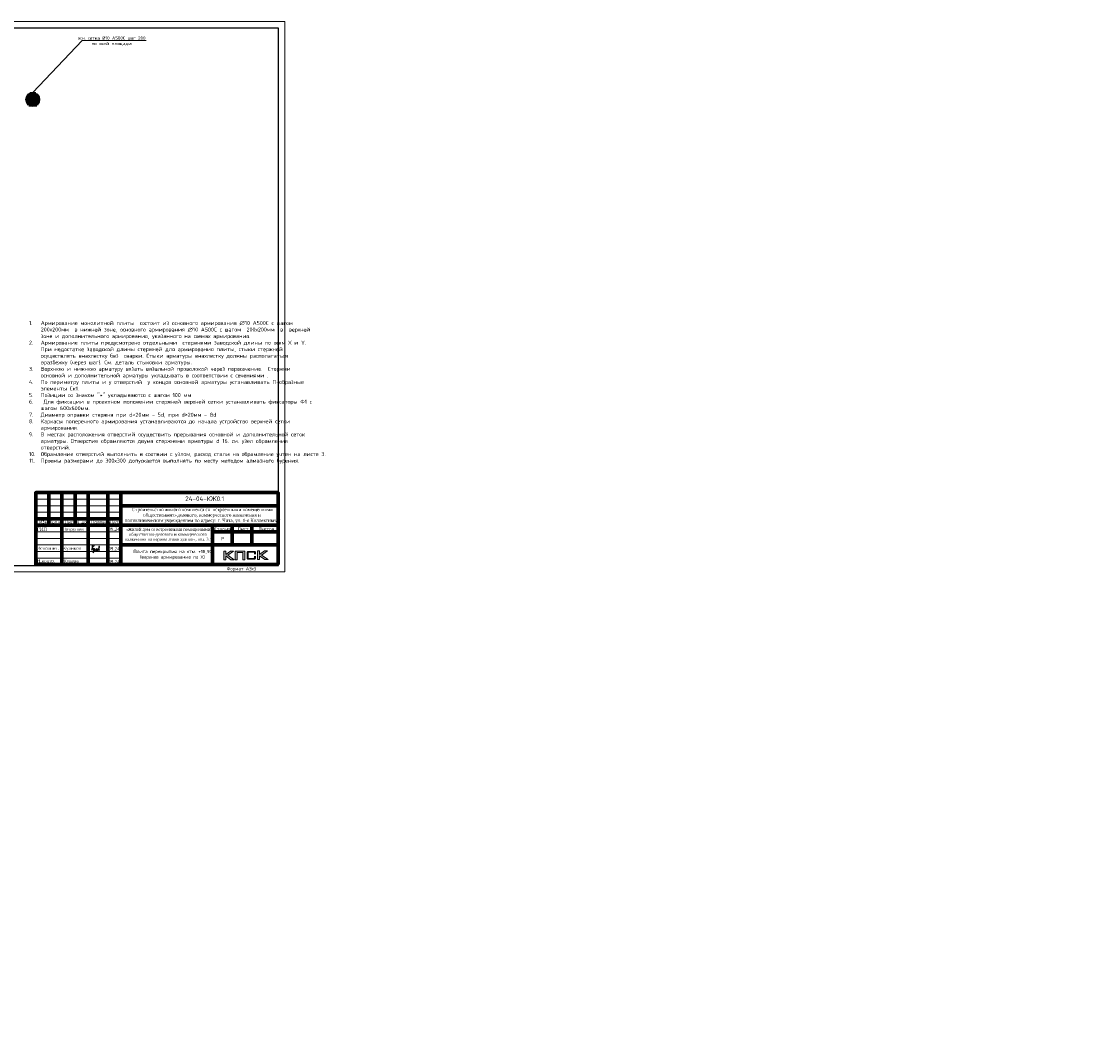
# Model space of a CAD drawing. Header units: millimetres. Extents: x 369815 to 1481759, y -423071 to -27917.
# Tile 253 of 256: x 1109072 to 1191281, y -140539 to -64388. Entities that reach past the tile are written whole.
import ezdxf
from ezdxf import colors
from ezdxf.entities.mleader import LeaderData, LeaderLine
from ezdxf.enums import TextEntityAlignment as Align
from ezdxf.math import Vec2, Vec3

# ---------------------------------------------------------------- set-up
doc = ezdxf.new("R2010")
doc.units = ezdxf.units.MM
for name, color, linetype in [('PDF7_Text', 7, 'Continuous'), ('PDF8_Text', 7, 'Continuous'), ('Рамка печать', 7, 'Continuous'), ('ТОЛСТЫЕ_ОСНОВНЫЕ', 6, 'Continuous')]:
    doc.layers.add(name, color=color, linetype=linetype)
for name, color, linetype, lineweight in [('Выноски', 20, 'Continuous', 20), ('подоснова', 151, 'Continuous', 5), ('размер', 1, 'Continuous', 25), ('Рамка', 7, 'Continuous', 70), ('Текст', 7, 'Continuous', 25), ('ТОНКИЕ', 7, 'Continuous', 9)]:
    doc.layers.add(name, color=color, linetype=linetype, lineweight=lineweight)
doc.styles.add('GOST-2.304_Type-B', font='GOST_Common.ttf')
doc.styles.add('PDF Times New Roman', font='times.ttf')
doc.styles.add('style1', font='GOST_Common.ttf', dxfattribs={"height": 500})
doc.styles.add('ГОСТ', font='GOST_Common.ttf')

# ---------------------------------------------------------------- blocks, each defined once
blk = doc.blocks.new('штамп кж1.1')
at = {"layer": 'Текст', "color": 7, "insert": (411117, -81801), "char_height": 250, "attachment_point": 1, "style": 'ГОСТ'}
blk.add_mtext_dynamic_manual_height_columns('\\pi594.35517;{\\fTimes New Roman|b0|i0|c204|p18;\\C256;Строительство жилого комплекса со  встроенными помещениями \\P\\pi1441.86779;общественного-делового, коммерческого назначения и \\P\\pi41.3631;поликлиническим учреждением по адресу: г. Чита, ул. 1-я Коллективная}', width=11543.07, gutter_width=12.5, heights=[0], dxfattribs=at)
blk = doc.blocks.new('11')
at = {"layer": 'Выноски'}
for p, q in [((47885, 66608), (47944, 66700)), ((47944, 66700), (47962, 66737)), ((47962, 66737), (47989, 66781)), ((47989, 66781), (48016, 66806)), ((48016, 66806), (48038, 66823)), ((48038, 66823), (48060, 66786)), ((48060, 66786), (48058, 66769))]:
    blk.add_line(p, q, dxfattribs=at)
blk.add_lwpolyline([(47863, 66761), (47937, 66865), (47843, 66458), (47885, 66564), (47905, 66616), (47954, 66628), (47979, 66606), (47957, 66539), (47937, 66487), (47947, 66458), (47991, 66470), (48051, 66611), (48041, 66569), (48023, 66505), (48023, 66448), (48065, 66448), (48090, 66529), (48110, 66608), (48043, 66369), (47972, 66275), (47954, 66344), (47991, 66389), (48078, 66431), (48142, 66470), (48154, 66441), (48204, 66512), (48246, 66606), (48209, 66455), (48204, 66418), (48295, 66574), (48265, 66463), (48265, 66455), (48312, 66453), (48342, 66529), (48347, 66584), (48337, 66465), (48349, 66453), (48401, 66569), (48443, 66616), (48461, 66678), (48466, 66727), (48436, 66811), (48399, 66754), (48399, 66618), (48389, 66549), (48374, 66507), (48416, 66564), (48441, 66576), (48451, 66524), (48433, 66482), (48419, 66453), (48424, 66428), (48458, 66421)], dxfattribs=at)
blk = doc.blocks.new('A$Cd09756da')
at = {"layer": 'Рамка печать', "lineweight": 20}
h = blk.add_hatch(color=0, dxfattribs=at)
h.paths.add_polyline_path([(-3400, 1040), (-3624, 1040), (-3991, 764), (-3991, 1040), (-4146, 1040), (-4146, 378), (-3991, 378), (-3991, 669), (-3594, 378), (-3346, 378), (-3840, 728)])
h.paths.add_polyline_path([(-3122, 915), (-2683, 915), (-2683, 378), (-2529, 378), (-2529, 1040), (-2693, 1040), (-3276, 1040), (-3276, 883), (-3276, 378), (-3122, 378)])
h.paths.add_polyline_path([(-1408, 1043), (-1563, 1043), (-1563, 380), (-1408, 380), (-1408, 672), (-1011, 380), (-763, 380), (-1257, 731), (-817, 1043), (-1041, 1043), (-1408, 767)])
blk.add_hatch(color=204, dxfattribs=at).paths.add_polyline_path([(-1693, 970), (-1695, 977), (-1697, 983), (-1701, 989), (-1704, 996), (-1708, 1000), (-1712, 1005), (-1716, 1010), (-1720, 1014), (-1725, 1017), (-1731, 1021), (-1737, 1025), (-1744, 1028), (-1750, 1030), (-1758, 1033), (-1765, 1035), (-1783, 1038), (-1802, 1041), (-1823, 1043), (-1846, 1043), (-2242, 1043), (-2265, 1043), (-2285, 1041), (-2305, 1038), (-2322, 1035), (-2330, 1032), (-2338, 1030), (-2344, 1028), (-2351, 1024), (-2357, 1021), (-2363, 1017), (-2368, 1014), (-2372, 1010), (-2376, 1005), (-2380, 1000), (-2384, 996), (-2387, 989), (-2390, 983), (-2393, 976), (-2396, 970), (-2398, 962), (-2401, 946), (-2404, 928), (-2406, 908), (-2406, 887), (-2406, 538), (-2406, 516), (-2404, 496), (-2401, 478), (-2398, 461), (-2396, 454), (-2393, 447), (-2390, 440), (-2387, 434), (-2384, 429), (-2380, 423), (-2376, 419), (-2372, 414), (-2368, 410), (-2362, 406), (-2357, 403), (-2351, 399), (-2344, 396), (-2337, 394), (-2330, 391), (-2322, 389), (-2305, 385), (-2285, 383), (-2264, 381), (-2242, 380), (-1846, 380), (-1823, 381), (-1802, 382), (-1783, 385), (-1766, 389), (-1758, 391), (-1750, 393), (-1744, 396), (-1737, 399), (-1731, 402), (-1725, 406), (-1720, 410), (-1716, 414), (-1712, 418), (-1708, 423), (-1704, 428), (-1701, 434), (-1697, 440), (-1695, 446), (-1693, 454), (-1690, 461), (-1686, 478), (-1684, 496), (-1682, 516), (-1682, 538), (-1682, 647), (-1836, 647), (-1836, 558), (-1836, 552), (-1837, 546), (-1838, 540), (-1840, 535), (-1842, 530), (-1844, 526), (-1846, 522), (-1850, 519), (-1853, 515), (-1857, 513), (-1862, 511), (-1867, 508), (-1872, 507), (-1878, 506), (-1884, 506), (-1890, 505), (-2209, 505), (-2214, 506), (-2219, 506), (-2223, 508), (-2227, 511), (-2231, 513), (-2235, 516), (-2238, 519), (-2241, 523), (-2244, 528), (-2246, 532), (-2248, 536), (-2249, 541), (-2251, 551), (-2252, 560), (-2252, 878), (-2252, 884), (-2251, 889), (-2250, 894), (-2248, 899), (-2247, 903), (-2245, 906), (-2242, 910), (-2240, 913), (-2236, 916), (-2233, 919), (-2229, 921), (-2225, 922), (-2220, 923), (-2215, 924), (-2210, 925), (-2204, 925), (-1890, 925), (-1884, 925), (-1878, 924), (-1872, 923), (-1868, 921), (-1863, 919), (-1858, 917), (-1854, 914), (-1851, 911), (-1847, 907), (-1844, 903), (-1842, 899), (-1840, 894), (-1838, 889), (-1837, 884), (-1836, 878), (-1836, 872), (-1836, 799), (-1682, 799), (-1682, 887), (-1682, 908), (-1684, 928), (-1686, 946), (-1690, 962)])
at = {"layer": 'Рамка', "color": 7, "lineweight": 15}
for p, q in [((-18500, 5000), (-12000, 5000)), ((-18500, 4500), (-12000, 4500)), ((-18500, 4000), (-12000, 4000)), ((-18500, 2500), (-12000, 2500)), ((-18500, 2000), (-12000, 2000)), ((-18500, 1500), (-12000, 1500)), ((-18500, 1000), (-12000, 1000)), ((-18500, 500), (-12000, 500))]:
    blk.add_line(p, q, dxfattribs=at)
at = {"layer": 'Рамка', "color": 7}
for p, q in [((-17500, 3000), (-17500, 5500)), ((-15500, 3000), (-15500, 5500)), ((-12000, 4500), (0, 4500)), ((-18500, 3500), (-12000, 3500)), ((-18500, 3000), (0, 3000)), ((-5000, 2500), (0, 2500)), ((-5000, 2500), (0, 2500)), ((-3500, 3000), (-3500, 1500)), ((-2000, 3000), (-2000, 1500)), ((-12000, 1500), (0, 1500))]:
    blk.add_line(p, q, dxfattribs=at)
at = {"layer": 'Рамка'}
for p, q in [((-16500, 0), (-16500, 5500)), ((-14500, 0), (-14500, 5500)), ((-14500, 5500), (-14500, 0)), ((-13000, 5500), (-13000, 0)), ((-13000, 0), (-13000, 5500)), ((-12000, 5500), (-12000, 0)), ((-5000, 3000), (-5000, 0))]:
    blk.add_line(p, q, dxfattribs=at)
blk.add_lwpolyline([(0, 0), (-18500, 0), (-18500, 5500), (0, 5500)], close=True, dxfattribs=at)
at = {"layer": 'Рамка печать', "color": 0, "lineweight": 20}
for points in [[(-4146, 378), (-4146, 1040), (-3991, 1040), (-3991, 764), (-3624, 1040), (-3400, 1040), (-3840, 728), (-3346, 378), (-3594, 378), (-3991, 669), (-3991, 378), (-4146, 378)], [(-3122, 378), (-3122, 915), (-2683, 915), (-2683, 378), (-2529, 378), (-2529, 1040), (-2693, 1040), (-3276, 1040), (-3276, 883), (-3276, 378), (-3122, 378)], [(-1563, 380), (-1563, 1043), (-1408, 1043), (-1408, 767), (-1041, 1043), (-817, 1043), (-1257, 731), (-763, 380), (-1011, 380), (-1408, 672), (-1408, 380), (-1563, 380)]]:
    blk.add_lwpolyline(points, close=True, dxfattribs=at)
at = {"layer": 'Выноски', "color": 0}
blk.add_blockref('11', (-62086, -65365), dxfattribs=at)
at = {"layer": 'PDF7_Text', "char_height": 248, "attachment_point": 7, "style": 'PDF Times New Roman'}
for s, insert in [('Патрушев', (-16471, 2500)), ('09.24', (-12950, 2573)), ('09.24', (-12950, 1085)), ('Жукова', (-16477, 79)), ('09.24', (-12950, 93))]:
    blk.add_mtext(s, dxfattribs=dict(at, insert=insert))
at = {"layer": 'PDF7_Text', "insert": (-16432, 1050), "char_height": 247.95, "attachment_point": 7, "style": 'PDF Times New Roman'}
blk.add_mtext_dynamic_manual_height_columns('{\\C256;Куликов}', width=2000, gutter_width=1250, heights=[0], dxfattribs=at)
at = {"layer": 'PDF8_Text', "char_height": 248, "attachment_point": 7, "style": 'PDF Times New Roman'}
for s, insert in [('ГИП', (-18407, 2573)), ('Исполнит.', (-18427, 1127)), ('Н.контр.', (-18413, 79))]:
    blk.add_mtext(s, dxfattribs=dict(at, insert=insert))
at = {"layer": 'Текст', "color": 7, "style": 'ГОСТ'}
blk.add_text('24-04-КЖ0.1', height=350, dxfattribs=at).set_placement((-5599, 5031), align=Align.MIDDLE_CENTER)
for s, p in [('Изм.', (-18237, 3141)), ('Лист', (-16298, 3139)), ('N док.', (-15435, 3141)), ('Подпись', (-14257, 3127)), ('Дата', (-12835, 3127)), ('Стадия', (-4850, 2600)), ('Лист', (-3100, 2600)), ('Листов', (-1508, 2600)), ('Р', (-4328, 1863))]:
    blk.add_text(s, height=250, dxfattribs=at).set_placement(p)
at = {"layer": 'Текст', "color": 7, "style": 'ГОСТ', "width": 0.9}
blk.add_text('Кол.уч.', height=250, dxfattribs=at).set_placement((-17435, 3143))
at = {"layer": 'Текст', "color": 7, "attachment_point": 1, "style": 'ГОСТ'}
for s, width, heights, insert, char_height in [('\\pi594.35517;{\\fTimes New Roman|b0|i0|c204|p18;\\C256;Строительство жилого комплекса со  встроенными помещениями \\P\\pi1441.86779;общественного-делового, коммерческого назначения и \\P\\pi41.3631;поликлиническим учреждением по адресу: г. Чита, ул. 1-я Коллективная}', 11543.07, [0], (-11741, 4333), 250), ('\\pi389.01406;{\\fTimes New Roman|b0|i0|c204|p18;\\C256;«Жилой дом со встроенными помещениями \\P\\pi641.91601;общественно-делового и коммерческого \\P\\pi302.06381;назначения на первом этаже здания», поз. 3.1\\P}', 7000, [1500], (-12014, 2803), 225)]:
    blk.add_mtext_dynamic_manual_height_columns(s, width=width, gutter_width=12.5, heights=heights, dxfattribs=dict(at, insert=insert, char_height=char_height))
blk = doc.blocks.new('_None')
blk = doc.blocks.new('*U2034')
at = {"layer": 'ТОЛСТЫЕ_ОСНОВНЫЕ', "color": 6}
blk.add_lwpolyline([(20, 5), (886, 5), (886, 415), (20, 415)], close=True, dxfattribs=at)
at = {"layer": 'ТОНКИЕ'}
blk.add_lwpolyline([(0, 0), (891, 0), (891, 420), (0, 420)], close=True, dxfattribs=at)
at = {"layer": 'Текст', "style": 'style1'}
blk.add_text('Формат А3х3', height=2.5, dxfattribs=at).set_placement((846.57, 1.2))

msp = doc.modelspace()

# ---------------------------------------------------------------- linework, layer by layer
at = {"color": 2, "lineweight": 50, "ltscale": 100}
for p, q in [((1109696.2, -69860.7, -160), (1110155.7, -69860.7, -160)), ((1109400.4, -70360.7, -160), (1110451.5, -70360.7, -160)), ((1109404.9, -70260.7, -160), (1110447, -70260.7, -160)), ((1109415.2, -70460.7, -160), (1110436.7, -70460.7, -160)), ((1109429.2, -70160.7, -160), (1110422.8, -70160.7, -160)), ((1109451.1, -70560.7, -160), (1110400.9, -70560.7, -160)), ((1109476.4, -70060.7, -160), (1110375.6, -70060.7, -160)), ((1109513.4, -70660.7, -160), (1110338.5, -70660.7, -160)), ((1109555.2, -69960.7, -160), (1110296.7, -69960.7, -160)), ((1109618, -70760.7, -160), (1110234, -70760.7, -160))]:
    msp.add_line(p, q, dxfattribs=at)
at = {"ltscale": 100}
msp.add_circle((1109926, -70334.1, -160), 526.2, dxfattribs=at)

# ---------------------------------------------------------------- block references
at = {"xscale": 100, "yscale": 100, "zscale": 100}
msp.add_blockref('*U2034', (1040078.9, -106388.2), dxfattribs=at)
at = {"lineweight": 50, "ltscale": 100}
for p in [(1128653.3, -105831.7), (1012487.1, -107722.7)]:
    msp.add_blockref('A$Cd09756da', p, dxfattribs=at)
at = {"layer": 'размер'}
msp.add_blockref('штамп кж1.1', (341774.2, -53769.5, 3100), dxfattribs=at)

# ---------------------------------------------------------------- texts
at = {"char_height": 300, "width": 18500, "attachment_point": 1, "style": 'ГОСТ'}
for insert in [(1109640.7, -87241.9), (993474.5, -89132.9)]:
    msp.add_mtext('\\pi-900,l900,t900;{\\C7;1.^IАрмирование монолитной плиты  состоит из основного армирования ∅10 А500С с шагом  200х200мм  в нижней зоне, основного армирования ∅10 А500С с шагом  200х200мм  в  верхней зоне и дополнительного армирования, указанного на схемах армирования.\\P2.^IАрмирование плиты предусмотрено отдельными  стержнями заводской длины по осям Х и Y. При недостатке заводской длины стержней для армирования плиты, стыки стержней осуществлять внахлестку без  сварки. Стыки арматуры внахлестку должны располагаться вразбежку (через шаг). См. деталь стыковки арматуры.\\P3.^IВерхнюю и нижнюю арматуру вязать вязальной проволокой через пересечение.  Стержни основной и дополнительной арматуры укладывать в соответствии с сечениями .\\P4.^IПо периметру плиты и у отверстий  у концов основной арматуры устанавливать П-образные элементы Ск1.\\P5.^IПозиции со знаком "*" укладываются с шагом 100 мм\\P6.^I Для фиксации в проектном положении стержней верхней сетки устанавливать фиксаторы Ф1 с шагом 600х600мм.\\P7.^IДиаметр оправки стержня при d<20мм - 5d, при d≥20мм - 8d\\P8.^IКаркасы поперечного армирования устанавливаются до начала устройство верхней сетки армирования.\\P9.^IВ местах расположения отверстий осуществить прерывания основной и дополнительной сеток арматуры. Отверстия обрамляются двумя стержнями арматуры d 16. см. узел обрамления отверстий.\\P10.^IОбрамление отверстий выполнить в соотвии с узлом, расход стали на обрамление учтен на листе 3.\\P11.^IПроемы размерами до 300х300 допускается выполнять по месту методом алмазного бурения.}', dxfattribs=dict(at, insert=insert))
at = {"layer": 'Текст', "color": 7, "char_height": 250, "attachment_point": 1, "style": 'ГОСТ'}
for s, insert in [('\\pi3500;\\P\\pi885.03788;Плита перекрытия на отм. +18,900                \\P\\pi1396.59091;(верхнее армирование по Х)', (1116726, -104285.5)), ('\\pi3500;\\P\\pi885.03788;Плита перекрытия на отм. +18,900                \\P\\pi1396.59091;(верхнее армирование по Х)', (1000559.8, -106176.5)), ('\\pi3500;{\\C256;\\P\\pi2464.39394;Пилон П1 (1ЭТ)}', (527547.9, -138202.7, 3100)), ('\\pi3500;{\\C256;\\P\\pi2439.39394;Пилон П2 (1ЭТ)}', (572654.8, -138202.7, 3100)), ('\\pi3500;{\\C256;\\P\\pi2482.19697;Пилон П3(1ЭТ)}', (617761.6, -138202.7, 3100)), ('\\pi3500;{\\C256;\\P\\pi2469.69697;Пилон П4(1ЭТ)}', (662807.7, -138202.7, 3100)), ('\\pi3500;{\\C256;\\P\\pi2439.39394;Пилон П5 (1ЭТ) }', (707720.1, -138549.9, 3100)), ('\\pi3500;{\\C256;\\P\\pi2439.39394;Пилон П6 (1ЭТ) }', (752632.5, -138549.9, 3100))]:
    msp.add_mtext_dynamic_manual_height_columns(s, width=7000, gutter_width=12.5, heights=[1500], dxfattribs=dict(at, insert=insert))

# ---------------------------------------------------------------- leaders
at = {"layer": 'подоснова', "color": 2, "ltscale": 0.3}
ml = msp.add_multileader_mtext('Standard', dxfattribs=at)
ml.set_content('осн. сетка %%C10 А500С шаг 200\\Pпо всей площади', color=2, style='GOST-2.304_Type-B')
ml.set_leader_properties(color=256, linetype='ByLayer', lineweight=15)
ml.set_arrow_properties(name='NONE')
ml.build(insert=Vec2(0, 0))
ml.multileader.update_dxf_attribs({"text_left_attachment_type": 6, "text_right_attachment_type": 6, "dogleg_length": 0.1, "arrow_head_size": 18})
ctx = ml.context
ctx.base_point, ctx.char_height, ctx.arrow_head_size, ctx.landing_gap_size, ctx.plane_origin = Vec3(1113702.3, -65822.2, 360), 250, 18, 20, Vec3(1107876.5, -65098.5, 360)
ctx.left_attachment, ctx.right_attachment, ctx.text_align_type = 6, 6, 1
notes = []
notes.append((ctx, [(0, (1, 1, 0), (1113702.2, -65822.2, 360), (1, 0), 0.1, [(0, [(1109944.1, -69798, 360)], 0, [])])]))
ctx.mtext.insert, ctx.mtext.alignment, ctx.mtext.flow_direction = Vec3(1115948.8, -65522.2, 360), 2, 5
for ctx, leaders in notes:
    for number, flags, end, landing, length, lines in leaders:
        leader = LeaderData()
        leader.index, (leader.has_last_leader_line, leader.has_dogleg_vector, leader.attachment_direction) = number, flags
        leader.last_leader_point, leader.dogleg_vector, leader.dogleg_length = Vec3(end), Vec3(landing), length
        for number, points, colour, breaks in lines:
            line = LeaderLine()
            line.index, line.vertices, line.color, line.breaks = number, Vec3.list(points), colors.encode_raw_color(colour), breaks
            leader.lines.append(line)
        ctx.leaders.append(leader)

doc.saveas('drawing.dxf')
